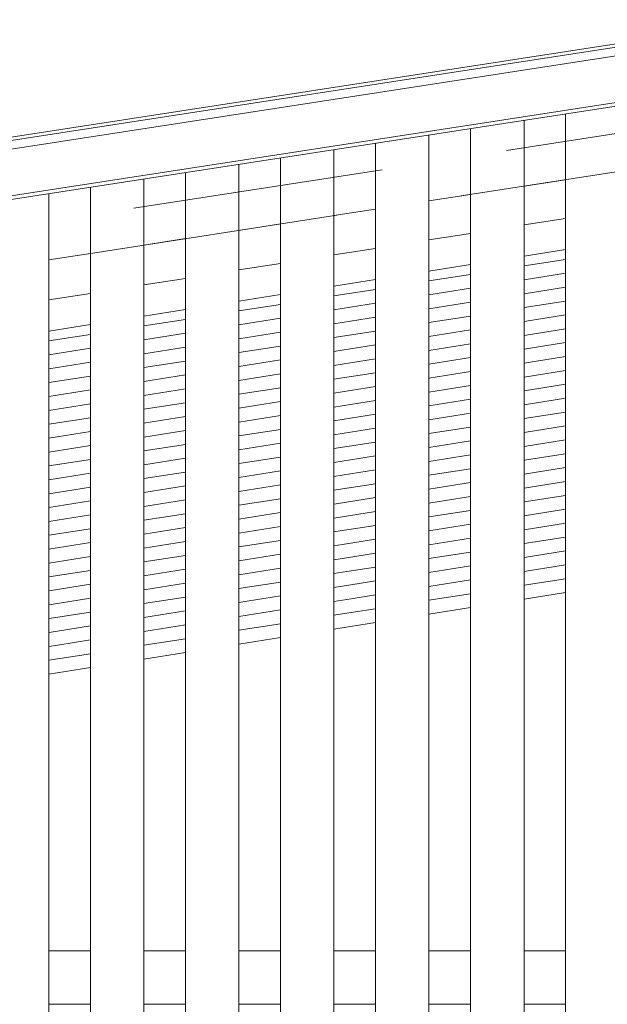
# Model space of a CAD drawing. Header units: millimetres. Extents: x -65 to 293624, y -1905 to 31061.
# Tile 167 of 256: x 109967 to 110462, y 21556 to 22386. Entities that reach past the tile are written whole.
import ezdxf

# ---------------------------------------------------------------- set-up
doc = ezdxf.new("R2010")
doc.units = ezdxf.units.MM
doc.header["$MEASUREMENT"] = 0
doc.linetypes.add('Hidden Line', pattern=[317.5, 211.666667, -105.833333])
for name, color, linetype in [('00 2D joon.AR', 7, 'Continuous'), ('1236 Katuslaed.AR', 7, 'Continuous'), ('1245 Sisehoovi varjestus.AR', 7, 'Continuous'), ('1248 Vihmaveerennid.AR', 7, 'Continuous'), ('1263 Katuse alusserv.AR', 7, 'Continuous')]:
    doc.layers.add(name, color=color, linetype=linetype)

# ---------------------------------------------------------------- blocks, each defined once
blk = doc.blocks.new('Section Element_1428_3', base_point=(20443.11, 12361.43))
at = {"layer": '1248 Vihmaveerennid.AR', "color": 7, "linetype": 'Continuous', "lineweight": 13}
for p, q in [((107570.49, 21918.29), (129117.53, 25242.47)), ((107568.05, 21915.2), (129117.8, 25239.8)), ((107543.87, 21904.09), (115361.89, 23110.22)), ((107539.84, 21864.29), (115361.91, 23071.05)), ((107539.52, 21861.1), (115361.91, 23067.9))]:
    blk.add_line(p, q, dxfattribs=at)
blk = doc.blocks.new('*X1962', base_point=(20443.11, 12361.43))
at = {"layer": '1263 Katuse alusserv.AR', "color": 7, "linetype": 'Continuous', "lineweight": 13}
for p, q in [((110026.87, 22120.84), (109991.87, 22115.31)), ((110026.87, 22120.84), (109991.87, 22115.31)), ((110026.87, 22109.14), (109991.87, 22103.61)), ((110026.87, 22109.14), (109991.87, 22103.61)), ((110026.87, 22097.44), (109991.87, 22091.91)), ((110026.87, 22097.44), (109991.87, 22091.91)), ((110026.87, 22085.74), (109991.87, 22080.21)), ((110026.87, 22085.74), (109991.87, 22080.21)), ((110026.87, 22074.04), (109991.87, 22068.51)), ((110026.87, 22074.04), (109991.87, 22068.51)), ((110026.87, 22062.35), (109991.87, 22056.82)), ((110026.87, 22062.35), (109991.87, 22056.82)), ((110026.87, 22050.65), (109991.87, 22045.12)), ((110026.87, 22050.65), (109991.87, 22045.12)), ((110026.87, 22038.95), (109991.87, 22033.42)), ((110026.87, 22038.95), (109991.87, 22033.42)), ((110026.87, 22027.25), (109991.87, 22021.72)), ((110026.87, 22027.25), (109991.87, 22021.72)), ((110026.87, 22015.55), (109991.87, 22010.02)), ((110026.87, 22015.55), (109991.87, 22010.02)), ((110026.87, 22003.85), (109991.87, 21998.32)), ((110026.87, 22003.85), (109991.87, 21998.32)), ((110026.87, 21992.16), (109991.87, 21986.63)), ((110026.87, 21992.16), (109991.87, 21986.63)), ((110026.87, 21980.46), (109991.87, 21974.93)), ((110026.87, 21980.46), (109991.87, 21974.93)), ((110026.87, 21968.76), (109991.87, 21963.23)), ((110026.87, 21968.76), (109991.87, 21963.23)), ((110026.87, 21957.06), (109991.87, 21951.53)), ((110026.87, 21957.06), (109991.87, 21951.53)), ((110026.87, 21945.36), (109991.87, 21939.83)), ((110026.87, 21945.36), (109991.87, 21939.83)), ((110026.87, 21933.67), (109991.87, 21928.14)), ((110026.87, 21933.67), (109991.87, 21928.14)), ((110026.87, 21921.97), (109991.87, 21916.44)), ((110026.87, 21921.97), (109991.87, 21916.44)), ((110026.87, 21910.27), (109992.11, 21904.78)), ((110026.87, 21910.27), (109992.11, 21904.78)), ((109992.11, 21904.78), (109991.87, 21904.74)), ((109992.11, 21904.78), (109991.87, 21904.74)), ((109993.91, 21893.36), (109991.87, 21893.04)), ((109993.91, 21893.36), (109991.87, 21893.04)), ((110026.87, 21898.57), (109993.91, 21893.36)), ((110026.87, 21898.57), (109993.91, 21893.36)), ((110026.87, 21886.87), (109995.71, 21881.95)), ((110026.87, 21886.87), (109995.71, 21881.95)), ((109995.71, 21881.95), (109991.87, 21881.34)), ((109995.71, 21881.95), (109991.87, 21881.34)), ((110026.87, 21875.17), (109997.52, 21870.54)), ((110026.87, 21875.17), (109997.52, 21870.54)), ((109997.52, 21870.54), (109991.87, 21869.64)), ((109997.52, 21870.54), (109991.87, 21869.64)), ((109999.32, 21859.12), (109991.87, 21857.95)), ((109999.32, 21859.12), (109991.87, 21857.95)), ((110026.87, 21863.48), (109999.32, 21859.12)), ((110026.87, 21863.48), (109999.32, 21859.12)), ((110026.87, 21851.78), (110001.12, 21847.71)), ((110026.87, 21851.78), (110001.12, 21847.71)), ((110001.12, 21847.71), (109991.87, 21846.25)), ((110001.12, 21847.71), (109991.87, 21846.25))]:
    blk.add_line(p, q, dxfattribs=at)
blk = doc.blocks.new('*X1963', base_point=(20443.11, 12361.43))
at = {"layer": '1263 Katuse alusserv.AR', "color": 7, "linetype": 'Continuous', "lineweight": 13}
for p, q in [((110026.87, 22120.84), (109991.87, 22115.31)), ((110026.87, 22120.84), (109991.87, 22115.31)), ((110026.87, 22109.14), (109991.87, 22103.61)), ((110026.87, 22109.14), (109991.87, 22103.61)), ((110026.87, 22097.44), (109991.87, 22091.91)), ((110026.87, 22097.44), (109991.87, 22091.91)), ((110026.87, 22085.74), (109991.87, 22080.21)), ((110026.87, 22085.74), (109991.87, 22080.21)), ((110026.87, 22074.04), (109991.87, 22068.51)), ((110026.87, 22074.04), (109991.87, 22068.51)), ((110026.87, 22062.35), (109991.87, 22056.82)), ((110026.87, 22062.35), (109991.87, 22056.82)), ((110026.87, 22050.65), (109991.87, 22045.12)), ((110026.87, 22050.65), (109991.87, 22045.12)), ((110026.87, 22038.95), (109991.87, 22033.42)), ((110026.87, 22038.95), (109991.87, 22033.42)), ((110026.87, 22027.25), (109991.87, 22021.72)), ((110026.87, 22027.25), (109991.87, 22021.72)), ((110026.87, 22015.55), (109991.87, 22010.02)), ((110026.87, 22015.55), (109991.87, 22010.02)), ((110026.87, 22003.85), (109991.87, 21998.32)), ((110026.87, 22003.85), (109991.87, 21998.32)), ((110026.87, 21992.16), (109991.87, 21986.63)), ((110026.87, 21992.16), (109991.87, 21986.63)), ((110026.87, 21980.46), (109991.87, 21974.93)), ((110026.87, 21980.46), (109991.87, 21974.93)), ((110026.87, 21968.76), (109991.87, 21963.23)), ((110026.87, 21968.76), (109991.87, 21963.23)), ((110026.87, 21957.06), (109991.87, 21951.53)), ((110026.87, 21957.06), (109991.87, 21951.53)), ((110026.87, 21945.36), (109991.87, 21939.83)), ((110026.87, 21945.36), (109991.87, 21939.83)), ((110026.87, 21933.67), (109991.87, 21928.14)), ((110026.87, 21933.67), (109991.87, 21928.14)), ((110026.87, 21921.97), (109991.87, 21916.44)), ((110026.87, 21921.97), (109991.87, 21916.44)), ((110026.87, 21910.27), (109992.11, 21904.78)), ((110026.87, 21910.27), (109992.11, 21904.78)), ((109992.11, 21904.78), (109991.87, 21904.74)), ((109992.11, 21904.78), (109991.87, 21904.74)), ((109993.91, 21893.36), (109991.87, 21893.04)), ((109993.91, 21893.36), (109991.87, 21893.04)), ((110026.87, 21898.57), (109993.91, 21893.36)), ((110026.87, 21898.57), (109993.91, 21893.36)), ((110026.87, 21886.87), (109995.71, 21881.95)), ((110026.87, 21886.87), (109995.71, 21881.95)), ((109995.71, 21881.95), (109991.87, 21881.34)), ((109995.71, 21881.95), (109991.87, 21881.34)), ((110026.87, 21875.17), (109997.52, 21870.54)), ((110026.87, 21875.17), (109997.52, 21870.54)), ((109997.52, 21870.54), (109991.87, 21869.64)), ((109997.52, 21870.54), (109991.87, 21869.64)), ((109999.32, 21859.12), (109991.87, 21857.95)), ((109999.32, 21859.12), (109991.87, 21857.95)), ((110026.87, 21863.48), (109999.32, 21859.12)), ((110026.87, 21863.48), (109999.32, 21859.12)), ((110026.87, 21851.78), (110001.12, 21847.71)), ((110026.87, 21851.78), (110001.12, 21847.71)), ((110001.12, 21847.71), (109991.87, 21846.25)), ((110001.12, 21847.71), (109991.87, 21846.25))]:
    blk.add_line(p, q, dxfattribs=at)
blk = doc.blocks.new('*X1964', base_point=(20443.11, 12361.43))
at = {"layer": '1263 Katuse alusserv.AR', "color": 7, "linetype": 'Continuous', "lineweight": 13}
for p, q in [((110106.87, 22133.48), (110071.87, 22127.95)), ((110106.87, 22133.48), (110071.87, 22127.95)), ((110106.87, 22121.78), (110071.87, 22116.25)), ((110106.87, 22121.78), (110071.87, 22116.25)), ((110106.87, 22110.08), (110071.87, 22104.55)), ((110106.87, 22110.08), (110071.87, 22104.55)), ((110106.87, 22098.38), (110071.87, 22092.85)), ((110106.87, 22098.38), (110071.87, 22092.85)), ((110106.87, 22086.68), (110071.87, 22081.15)), ((110106.87, 22086.68), (110071.87, 22081.15)), ((110106.87, 22074.99), (110071.87, 22069.46)), ((110106.87, 22074.99), (110071.87, 22069.46)), ((110106.87, 22063.29), (110071.87, 22057.76)), ((110106.87, 22063.29), (110071.87, 22057.76)), ((110106.87, 22051.59), (110071.87, 22046.06)), ((110106.87, 22051.59), (110071.87, 22046.06)), ((110106.87, 22039.89), (110071.87, 22034.36)), ((110106.87, 22039.89), (110071.87, 22034.36)), ((110106.87, 22028.19), (110071.87, 22022.66)), ((110106.87, 22028.19), (110071.87, 22022.66)), ((110106.87, 22016.5), (110071.87, 22010.96)), ((110106.87, 22016.5), (110071.87, 22010.96)), ((110106.87, 22004.8), (110071.87, 21999.27)), ((110106.87, 22004.8), (110071.87, 21999.27)), ((110106.87, 21993.1), (110071.87, 21987.57)), ((110106.87, 21993.1), (110071.87, 21987.57)), ((110106.87, 21981.4), (110071.87, 21975.87)), ((110106.87, 21981.4), (110071.87, 21975.87)), ((110106.87, 21969.7), (110071.87, 21964.17)), ((110106.87, 21969.7), (110071.87, 21964.17)), ((110106.87, 21958), (110071.87, 21952.47)), ((110106.87, 21958), (110071.87, 21952.47)), ((110106.87, 21946.31), (110071.87, 21940.78)), ((110106.87, 21946.31), (110071.87, 21940.78)), ((110106.87, 21934.61), (110071.87, 21929.08)), ((110106.87, 21934.61), (110071.87, 21929.08)), ((110106.87, 21922.91), (110071.87, 21917.38)), ((110106.87, 21922.91), (110071.87, 21917.38)), ((110106.87, 21911.21), (110071.87, 21905.68)), ((110106.87, 21911.21), (110071.87, 21905.68)), ((110106.87, 21899.51), (110071.87, 21893.98)), ((110106.87, 21899.51), (110071.87, 21893.98)), ((110106.87, 21887.81), (110071.87, 21882.28)), ((110106.87, 21887.81), (110071.87, 21882.28)), ((110106.87, 21876.12), (110071.87, 21870.59)), ((110106.87, 21876.12), (110071.87, 21870.59)), ((110106.87, 21864.42), (110071.87, 21858.89)), ((110106.87, 21864.42), (110071.87, 21858.89))]:
    blk.add_line(p, q, dxfattribs=at)
blk = doc.blocks.new('*X1965', base_point=(20443.11, 12361.43))
at = {"layer": '1263 Katuse alusserv.AR', "color": 7, "linetype": 'Continuous', "lineweight": 13}
for p, q in [((110106.87, 22133.48), (110071.87, 22127.95)), ((110106.87, 22133.48), (110071.87, 22127.95)), ((110106.87, 22121.78), (110071.87, 22116.25)), ((110106.87, 22121.78), (110071.87, 22116.25)), ((110106.87, 22110.08), (110071.87, 22104.55)), ((110106.87, 22110.08), (110071.87, 22104.55)), ((110106.87, 22098.38), (110071.87, 22092.85)), ((110106.87, 22098.38), (110071.87, 22092.85)), ((110106.87, 22086.68), (110071.87, 22081.15)), ((110106.87, 22086.68), (110071.87, 22081.15)), ((110106.87, 22074.99), (110071.87, 22069.46)), ((110106.87, 22074.99), (110071.87, 22069.46)), ((110106.87, 22063.29), (110071.87, 22057.76)), ((110106.87, 22063.29), (110071.87, 22057.76)), ((110106.87, 22051.59), (110071.87, 22046.06)), ((110106.87, 22051.59), (110071.87, 22046.06)), ((110106.87, 22039.89), (110071.87, 22034.36)), ((110106.87, 22039.89), (110071.87, 22034.36)), ((110106.87, 22028.19), (110071.87, 22022.66)), ((110106.87, 22028.19), (110071.87, 22022.66)), ((110106.87, 22016.5), (110071.87, 22010.96)), ((110106.87, 22016.5), (110071.87, 22010.96)), ((110106.87, 22004.8), (110071.87, 21999.27)), ((110106.87, 22004.8), (110071.87, 21999.27)), ((110106.87, 21993.1), (110071.87, 21987.57)), ((110106.87, 21993.1), (110071.87, 21987.57)), ((110106.87, 21981.4), (110071.87, 21975.87)), ((110106.87, 21981.4), (110071.87, 21975.87)), ((110106.87, 21969.7), (110071.87, 21964.17)), ((110106.87, 21969.7), (110071.87, 21964.17)), ((110106.87, 21958), (110071.87, 21952.47)), ((110106.87, 21958), (110071.87, 21952.47)), ((110106.87, 21946.31), (110071.87, 21940.78)), ((110106.87, 21946.31), (110071.87, 21940.78)), ((110106.87, 21934.61), (110071.87, 21929.08)), ((110106.87, 21934.61), (110071.87, 21929.08)), ((110106.87, 21922.91), (110071.87, 21917.38)), ((110106.87, 21922.91), (110071.87, 21917.38)), ((110106.87, 21911.21), (110071.87, 21905.68)), ((110106.87, 21911.21), (110071.87, 21905.68)), ((110106.87, 21899.51), (110071.87, 21893.98)), ((110106.87, 21899.51), (110071.87, 21893.98)), ((110106.87, 21887.81), (110071.87, 21882.28)), ((110106.87, 21887.81), (110071.87, 21882.28)), ((110106.87, 21876.12), (110071.87, 21870.59)), ((110106.87, 21876.12), (110071.87, 21870.59)), ((110106.87, 21864.42), (110071.87, 21858.89)), ((110106.87, 21864.42), (110071.87, 21858.89))]:
    blk.add_line(p, q, dxfattribs=at)
blk = doc.blocks.new('*X1966', base_point=(20443.11, 12361.43))
at = {"layer": '1263 Katuse alusserv.AR', "color": 7, "linetype": 'Continuous', "lineweight": 13}
for p, q in [((110186.87, 22146.12), (110151.87, 22140.59)), ((110186.87, 22146.12), (110151.87, 22140.59)), ((110186.87, 22134.42), (110151.87, 22128.89)), ((110186.87, 22134.42), (110151.87, 22128.89)), ((110186.87, 22122.72), (110151.87, 22117.19)), ((110186.87, 22122.72), (110151.87, 22117.19)), ((110186.87, 22111.02), (110151.87, 22105.49)), ((110186.87, 22111.02), (110151.87, 22105.49)), ((110186.87, 22099.32), (110151.87, 22093.79)), ((110186.87, 22099.32), (110151.87, 22093.79)), ((110186.87, 22087.63), (110151.87, 22082.1)), ((110186.87, 22087.63), (110151.87, 22082.1)), ((110186.87, 22075.93), (110151.87, 22070.4)), ((110186.87, 22075.93), (110151.87, 22070.4)), ((110186.87, 22064.23), (110151.87, 22058.7)), ((110186.87, 22064.23), (110151.87, 22058.7)), ((110186.87, 22052.53), (110151.87, 22047)), ((110186.87, 22052.53), (110151.87, 22047)), ((110186.87, 22040.83), (110151.87, 22035.3)), ((110186.87, 22040.83), (110151.87, 22035.3)), ((110186.87, 22029.14), (110151.87, 22023.61)), ((110186.87, 22029.14), (110151.87, 22023.61)), ((110186.87, 22017.44), (110151.87, 22011.91)), ((110186.87, 22017.44), (110151.87, 22011.91)), ((110186.87, 22005.74), (110151.87, 22000.21)), ((110186.87, 22005.74), (110151.87, 22000.21)), ((110186.87, 21994.04), (110151.87, 21988.51)), ((110186.87, 21994.04), (110151.87, 21988.51)), ((110186.87, 21982.34), (110151.87, 21976.81)), ((110186.87, 21982.34), (110151.87, 21976.81)), ((110186.87, 21970.64), (110151.87, 21965.11)), ((110186.87, 21970.64), (110151.87, 21965.11)), ((110186.87, 21958.95), (110151.87, 21953.42)), ((110186.87, 21958.95), (110151.87, 21953.42)), ((110186.87, 21947.25), (110151.87, 21941.72)), ((110186.87, 21947.25), (110151.87, 21941.72)), ((110186.87, 21935.55), (110151.87, 21930.02)), ((110186.87, 21935.55), (110151.87, 21930.02)), ((110186.87, 21923.85), (110151.87, 21918.32)), ((110186.87, 21923.85), (110151.87, 21918.32)), ((110186.87, 21912.15), (110151.87, 21906.62)), ((110186.87, 21912.15), (110151.87, 21906.62)), ((110186.87, 21900.45), (110151.87, 21894.92)), ((110186.87, 21900.45), (110151.87, 21894.92)), ((110186.87, 21888.76), (110151.87, 21883.23)), ((110186.87, 21888.76), (110151.87, 21883.23)), ((110186.87, 21877.06), (110151.87, 21871.53)), ((110186.87, 21877.06), (110151.87, 21871.53))]:
    blk.add_line(p, q, dxfattribs=at)
blk = doc.blocks.new('*X1967', base_point=(20443.11, 12361.43))
at = {"layer": '1263 Katuse alusserv.AR', "color": 7, "linetype": 'Continuous', "lineweight": 13}
for p, q in [((110186.87, 22146.12), (110151.87, 22140.59)), ((110186.87, 22146.12), (110151.87, 22140.59)), ((110186.87, 22134.42), (110151.87, 22128.89)), ((110186.87, 22134.42), (110151.87, 22128.89)), ((110186.87, 22122.72), (110151.87, 22117.19)), ((110186.87, 22122.72), (110151.87, 22117.19)), ((110186.87, 22111.02), (110151.87, 22105.49)), ((110186.87, 22111.02), (110151.87, 22105.49)), ((110186.87, 22099.32), (110151.87, 22093.79)), ((110186.87, 22099.32), (110151.87, 22093.79)), ((110186.87, 22087.63), (110151.87, 22082.1)), ((110186.87, 22087.63), (110151.87, 22082.1)), ((110186.87, 22075.93), (110151.87, 22070.4)), ((110186.87, 22075.93), (110151.87, 22070.4)), ((110186.87, 22064.23), (110151.87, 22058.7)), ((110186.87, 22064.23), (110151.87, 22058.7)), ((110186.87, 22052.53), (110151.87, 22047)), ((110186.87, 22052.53), (110151.87, 22047)), ((110186.87, 22040.83), (110151.87, 22035.3)), ((110186.87, 22040.83), (110151.87, 22035.3)), ((110186.87, 22029.14), (110151.87, 22023.61)), ((110186.87, 22029.14), (110151.87, 22023.61)), ((110186.87, 22017.44), (110151.87, 22011.91)), ((110186.87, 22017.44), (110151.87, 22011.91)), ((110186.87, 22005.74), (110151.87, 22000.21)), ((110186.87, 22005.74), (110151.87, 22000.21)), ((110186.87, 21994.04), (110151.87, 21988.51)), ((110186.87, 21994.04), (110151.87, 21988.51)), ((110186.87, 21982.34), (110151.87, 21976.81)), ((110186.87, 21982.34), (110151.87, 21976.81)), ((110186.87, 21970.64), (110151.87, 21965.11)), ((110186.87, 21970.64), (110151.87, 21965.11)), ((110186.87, 21958.95), (110151.87, 21953.42)), ((110186.87, 21958.95), (110151.87, 21953.42)), ((110186.87, 21947.25), (110151.87, 21941.72)), ((110186.87, 21947.25), (110151.87, 21941.72)), ((110186.87, 21935.55), (110151.87, 21930.02)), ((110186.87, 21935.55), (110151.87, 21930.02)), ((110186.87, 21923.85), (110151.87, 21918.32)), ((110186.87, 21923.85), (110151.87, 21918.32)), ((110186.87, 21912.15), (110151.87, 21906.62)), ((110186.87, 21912.15), (110151.87, 21906.62)), ((110186.87, 21900.45), (110151.87, 21894.92)), ((110186.87, 21900.45), (110151.87, 21894.92)), ((110186.87, 21888.76), (110151.87, 21883.23)), ((110186.87, 21888.76), (110151.87, 21883.23)), ((110186.87, 21877.06), (110151.87, 21871.53)), ((110186.87, 21877.06), (110151.87, 21871.53))]:
    blk.add_line(p, q, dxfattribs=at)
blk = doc.blocks.new('*X1968', base_point=(20443.11, 12361.43))
at = {"layer": '1263 Katuse alusserv.AR', "color": 7, "linetype": 'Continuous', "lineweight": 13}
for p, q in [((110266.87, 22158.76), (110231.87, 22153.23)), ((110266.87, 22158.76), (110231.87, 22153.23)), ((110266.87, 22147.06), (110231.87, 22141.53)), ((110266.87, 22147.06), (110231.87, 22141.53)), ((110266.87, 22135.36), (110231.87, 22129.83)), ((110266.87, 22135.36), (110231.87, 22129.83)), ((110266.87, 22123.66), (110231.87, 22118.13)), ((110266.87, 22123.66), (110231.87, 22118.13)), ((110266.87, 22111.97), (110231.87, 22106.44)), ((110266.87, 22111.97), (110231.87, 22106.44)), ((110266.87, 22100.27), (110231.87, 22094.74)), ((110266.87, 22100.27), (110231.87, 22094.74)), ((110266.87, 22088.57), (110231.87, 22083.04)), ((110266.87, 22088.57), (110231.87, 22083.04)), ((110266.87, 22076.87), (110231.87, 22071.34)), ((110266.87, 22076.87), (110231.87, 22071.34)), ((110266.87, 22065.17), (110231.87, 22059.64)), ((110266.87, 22065.17), (110231.87, 22059.64)), ((110266.87, 22053.47), (110231.87, 22047.94)), ((110266.87, 22053.47), (110231.87, 22047.94)), ((110266.87, 22041.78), (110231.87, 22036.25)), ((110266.87, 22041.78), (110231.87, 22036.25)), ((110266.87, 22030.08), (110231.87, 22024.55)), ((110266.87, 22030.08), (110231.87, 22024.55)), ((110266.87, 22018.38), (110231.87, 22012.85)), ((110266.87, 22018.38), (110231.87, 22012.85)), ((110266.87, 22006.68), (110231.87, 22001.15)), ((110266.87, 22006.68), (110231.87, 22001.15)), ((110266.87, 21994.98), (110231.87, 21989.45)), ((110266.87, 21994.98), (110231.87, 21989.45)), ((110266.87, 21983.28), (110233.63, 21978.03)), ((110266.87, 21983.28), (110233.63, 21978.03)), ((110233.63, 21978.03), (110231.87, 21977.75)), ((110233.63, 21978.03), (110231.87, 21977.75)), ((110235.44, 21966.62), (110231.87, 21966.06)), ((110235.44, 21966.62), (110231.87, 21966.06)), ((110266.87, 21971.59), (110235.44, 21966.62)), ((110266.87, 21971.59), (110235.44, 21966.62)), ((110266.87, 21959.89), (110237.24, 21955.21)), ((110266.87, 21959.89), (110237.24, 21955.21)), ((110237.24, 21955.21), (110231.87, 21954.36)), ((110237.24, 21955.21), (110231.87, 21954.36)), ((110239.04, 21943.79), (110231.87, 21942.66)), ((110239.04, 21943.79), (110231.87, 21942.66)), ((110266.87, 21948.19), (110239.04, 21943.79)), ((110266.87, 21948.19), (110239.04, 21943.79)), ((110240.85, 21932.38), (110231.87, 21930.96)), ((110240.85, 21932.38), (110231.87, 21930.96)), ((110266.87, 21936.49), (110240.85, 21932.38)), ((110266.87, 21936.49), (110240.85, 21932.38)), ((110266.87, 21924.79), (110242.65, 21920.97)), ((110266.87, 21924.79), (110242.65, 21920.97)), ((110242.65, 21920.97), (110231.87, 21919.26)), ((110242.65, 21920.97), (110231.87, 21919.26)), ((110244.45, 21909.55), (110231.87, 21907.56)), ((110244.45, 21909.55), (110231.87, 21907.56)), ((110266.87, 21913.09), (110244.45, 21909.55)), ((110266.87, 21913.09), (110244.45, 21909.55)), ((110266.87, 21901.4), (110246.26, 21898.14)), ((110266.87, 21901.4), (110246.26, 21898.14)), ((110246.26, 21898.14), (110231.87, 21895.87)), ((110246.26, 21898.14), (110231.87, 21895.87)), ((110248.06, 21886.73), (110231.87, 21884.17)), ((110248.06, 21886.73), (110231.87, 21884.17)), ((110266.87, 21889.7), (110248.06, 21886.73)), ((110266.87, 21889.7), (110248.06, 21886.73))]:
    blk.add_line(p, q, dxfattribs=at)
blk = doc.blocks.new('*X1969', base_point=(20443.11, 12361.43))
at = {"layer": '1263 Katuse alusserv.AR', "color": 7, "linetype": 'Continuous', "lineweight": 13}
for p, q in [((110266.87, 22158.76), (110231.87, 22153.23)), ((110266.87, 22158.76), (110231.87, 22153.23)), ((110266.87, 22147.06), (110231.87, 22141.53)), ((110266.87, 22147.06), (110231.87, 22141.53)), ((110266.87, 22135.36), (110231.87, 22129.83)), ((110266.87, 22135.36), (110231.87, 22129.83)), ((110266.87, 22123.66), (110231.87, 22118.13)), ((110266.87, 22123.66), (110231.87, 22118.13)), ((110266.87, 22111.97), (110231.87, 22106.44)), ((110266.87, 22111.97), (110231.87, 22106.44)), ((110266.87, 22100.27), (110231.87, 22094.74)), ((110266.87, 22100.27), (110231.87, 22094.74)), ((110266.87, 22088.57), (110231.87, 22083.04)), ((110266.87, 22088.57), (110231.87, 22083.04)), ((110266.87, 22076.87), (110231.87, 22071.34)), ((110266.87, 22076.87), (110231.87, 22071.34)), ((110266.87, 22065.17), (110231.87, 22059.64)), ((110266.87, 22065.17), (110231.87, 22059.64)), ((110266.87, 22053.47), (110231.87, 22047.94)), ((110266.87, 22053.47), (110231.87, 22047.94)), ((110266.87, 22041.78), (110231.87, 22036.25)), ((110266.87, 22041.78), (110231.87, 22036.25)), ((110266.87, 22030.08), (110231.87, 22024.55)), ((110266.87, 22030.08), (110231.87, 22024.55)), ((110266.87, 22018.38), (110231.87, 22012.85)), ((110266.87, 22018.38), (110231.87, 22012.85)), ((110266.87, 22006.68), (110231.87, 22001.15)), ((110266.87, 22006.68), (110231.87, 22001.15)), ((110266.87, 21994.98), (110231.87, 21989.45)), ((110266.87, 21994.98), (110231.87, 21989.45)), ((110266.87, 21983.28), (110233.63, 21978.03)), ((110266.87, 21983.28), (110233.63, 21978.03)), ((110233.63, 21978.03), (110231.87, 21977.75)), ((110233.63, 21978.03), (110231.87, 21977.75)), ((110235.44, 21966.62), (110231.87, 21966.06)), ((110235.44, 21966.62), (110231.87, 21966.06)), ((110266.87, 21971.59), (110235.44, 21966.62)), ((110266.87, 21971.59), (110235.44, 21966.62)), ((110266.87, 21959.89), (110237.24, 21955.21)), ((110266.87, 21959.89), (110237.24, 21955.21)), ((110237.24, 21955.21), (110231.87, 21954.36)), ((110237.24, 21955.21), (110231.87, 21954.36)), ((110239.04, 21943.79), (110231.87, 21942.66)), ((110239.04, 21943.79), (110231.87, 21942.66)), ((110266.87, 21948.19), (110239.04, 21943.79)), ((110266.87, 21948.19), (110239.04, 21943.79)), ((110240.85, 21932.38), (110231.87, 21930.96)), ((110240.85, 21932.38), (110231.87, 21930.96)), ((110266.87, 21936.49), (110240.85, 21932.38)), ((110266.87, 21936.49), (110240.85, 21932.38)), ((110266.87, 21924.79), (110242.65, 21920.97)), ((110266.87, 21924.79), (110242.65, 21920.97)), ((110242.65, 21920.97), (110231.87, 21919.26)), ((110242.65, 21920.97), (110231.87, 21919.26)), ((110244.45, 21909.55), (110231.87, 21907.56)), ((110244.45, 21909.55), (110231.87, 21907.56)), ((110266.87, 21913.09), (110244.45, 21909.55)), ((110266.87, 21913.09), (110244.45, 21909.55)), ((110266.87, 21901.4), (110246.26, 21898.14)), ((110266.87, 21901.4), (110246.26, 21898.14)), ((110246.26, 21898.14), (110231.87, 21895.87)), ((110246.26, 21898.14), (110231.87, 21895.87)), ((110248.06, 21886.73), (110231.87, 21884.17)), ((110248.06, 21886.73), (110231.87, 21884.17)), ((110266.87, 21889.7), (110248.06, 21886.73)), ((110266.87, 21889.7), (110248.06, 21886.73))]:
    blk.add_line(p, q, dxfattribs=at)
blk = doc.blocks.new('*X1970', base_point=(20443.11, 12361.43))
at = {"layer": '1263 Katuse alusserv.AR', "color": 7, "linetype": 'Continuous', "lineweight": 13}
for p, q in [((110346.87, 22171.4), (110311.87, 22165.87)), ((110346.87, 22171.4), (110311.87, 22165.87)), ((110346.87, 22159.7), (110311.87, 22154.17)), ((110346.87, 22159.7), (110311.87, 22154.17)), ((110346.87, 22148), (110311.87, 22142.47)), ((110346.87, 22148), (110311.87, 22142.47)), ((110346.87, 22136.3), (110311.87, 22130.77)), ((110346.87, 22136.3), (110311.87, 22130.77)), ((110346.87, 22124.61), (110311.87, 22119.08)), ((110346.87, 22124.61), (110311.87, 22119.08)), ((110346.87, 22112.91), (110311.87, 22107.38)), ((110346.87, 22112.91), (110311.87, 22107.38)), ((110346.87, 22101.21), (110311.87, 22095.68)), ((110346.87, 22101.21), (110311.87, 22095.68)), ((110346.87, 22089.51), (110311.87, 22083.98)), ((110346.87, 22089.51), (110311.87, 22083.98)), ((110346.87, 22077.81), (110311.87, 22072.28)), ((110346.87, 22077.81), (110311.87, 22072.28)), ((110346.87, 22066.11), (110311.87, 22060.58)), ((110346.87, 22066.11), (110311.87, 22060.58)), ((110346.87, 22054.42), (110311.87, 22048.89)), ((110346.87, 22054.42), (110311.87, 22048.89)), ((110346.87, 22042.72), (110311.87, 22037.19)), ((110346.87, 22042.72), (110311.87, 22037.19)), ((110346.87, 22031.02), (110311.87, 22025.49)), ((110346.87, 22031.02), (110311.87, 22025.49)), ((110346.87, 22019.32), (110311.87, 22013.79)), ((110346.87, 22019.32), (110311.87, 22013.79)), ((110346.87, 22007.62), (110311.87, 22002.09)), ((110346.87, 22007.62), (110311.87, 22002.09)), ((110346.87, 21995.92), (110311.87, 21990.39)), ((110346.87, 21995.92), (110311.87, 21990.39)), ((110346.87, 21984.23), (110311.87, 21978.7)), ((110346.87, 21984.23), (110311.87, 21978.7)), ((110346.87, 21972.53), (110311.87, 21967)), ((110346.87, 21972.53), (110311.87, 21967)), ((110346.87, 21960.83), (110311.87, 21955.3)), ((110346.87, 21960.83), (110311.87, 21955.3)), ((110346.87, 21949.13), (110311.87, 21943.6)), ((110346.87, 21949.13), (110311.87, 21943.6)), ((110346.87, 21937.43), (110311.87, 21931.9)), ((110346.87, 21937.43), (110311.87, 21931.9)), ((110346.87, 21925.74), (110311.87, 21920.2)), ((110346.87, 21925.74), (110311.87, 21920.2)), ((110346.87, 21914.04), (110311.87, 21908.51)), ((110346.87, 21914.04), (110311.87, 21908.51)), ((110346.87, 21902.34), (110311.87, 21896.81)), ((110346.87, 21902.34), (110311.87, 21896.81))]:
    blk.add_line(p, q, dxfattribs=at)
blk = doc.blocks.new('*X1971', base_point=(20443.11, 12361.43))
at = {"layer": '1263 Katuse alusserv.AR', "color": 7, "linetype": 'Continuous', "lineweight": 13}
for p, q in [((110346.87, 22171.4), (110311.87, 22165.87)), ((110346.87, 22171.4), (110311.87, 22165.87)), ((110346.87, 22159.7), (110311.87, 22154.17)), ((110346.87, 22159.7), (110311.87, 22154.17)), ((110346.87, 22148), (110311.87, 22142.47)), ((110346.87, 22148), (110311.87, 22142.47)), ((110346.87, 22136.3), (110311.87, 22130.77)), ((110346.87, 22136.3), (110311.87, 22130.77)), ((110346.87, 22124.61), (110311.87, 22119.08)), ((110346.87, 22124.61), (110311.87, 22119.08)), ((110346.87, 22112.91), (110311.87, 22107.38)), ((110346.87, 22112.91), (110311.87, 22107.38)), ((110346.87, 22101.21), (110311.87, 22095.68)), ((110346.87, 22101.21), (110311.87, 22095.68)), ((110346.87, 22089.51), (110311.87, 22083.98)), ((110346.87, 22089.51), (110311.87, 22083.98)), ((110346.87, 22077.81), (110311.87, 22072.28)), ((110346.87, 22077.81), (110311.87, 22072.28)), ((110346.87, 22066.11), (110311.87, 22060.58)), ((110346.87, 22066.11), (110311.87, 22060.58)), ((110346.87, 22054.42), (110311.87, 22048.89)), ((110346.87, 22054.42), (110311.87, 22048.89)), ((110346.87, 22042.72), (110311.87, 22037.19)), ((110346.87, 22042.72), (110311.87, 22037.19)), ((110346.87, 22031.02), (110311.87, 22025.49)), ((110346.87, 22031.02), (110311.87, 22025.49)), ((110346.87, 22019.32), (110311.87, 22013.79)), ((110346.87, 22019.32), (110311.87, 22013.79)), ((110346.87, 22007.62), (110311.87, 22002.09)), ((110346.87, 22007.62), (110311.87, 22002.09)), ((110346.87, 21995.92), (110311.87, 21990.39)), ((110346.87, 21995.92), (110311.87, 21990.39)), ((110346.87, 21984.23), (110311.87, 21978.7)), ((110346.87, 21984.23), (110311.87, 21978.7)), ((110346.87, 21972.53), (110311.87, 21967)), ((110346.87, 21972.53), (110311.87, 21967)), ((110346.87, 21960.83), (110311.87, 21955.3)), ((110346.87, 21960.83), (110311.87, 21955.3)), ((110346.87, 21949.13), (110311.87, 21943.6)), ((110346.87, 21949.13), (110311.87, 21943.6)), ((110346.87, 21937.43), (110311.87, 21931.9)), ((110346.87, 21937.43), (110311.87, 21931.9)), ((110346.87, 21925.74), (110311.87, 21920.2)), ((110346.87, 21925.74), (110311.87, 21920.2)), ((110346.87, 21914.04), (110311.87, 21908.51)), ((110346.87, 21914.04), (110311.87, 21908.51)), ((110346.87, 21902.34), (110311.87, 21896.81)), ((110346.87, 21902.34), (110311.87, 21896.81))]:
    blk.add_line(p, q, dxfattribs=at)
blk = doc.blocks.new('*X1972', base_point=(20443.11, 12361.43))
at = {"layer": '1263 Katuse alusserv.AR', "color": 7, "linetype": 'Continuous', "lineweight": 13}
for p, q in [((110426.87, 22184.04), (110391.87, 22178.51)), ((110426.87, 22184.04), (110391.87, 22178.51)), ((110426.87, 22172.34), (110391.87, 22166.81)), ((110426.87, 22172.34), (110391.87, 22166.81)), ((110426.87, 22160.64), (110391.87, 22155.11)), ((110426.87, 22160.64), (110391.87, 22155.11)), ((110426.87, 22148.94), (110391.87, 22143.41)), ((110426.87, 22148.94), (110391.87, 22143.41)), ((110426.87, 22137.25), (110391.87, 22131.72)), ((110426.87, 22137.25), (110391.87, 22131.72)), ((110426.87, 22125.55), (110391.87, 22120.02)), ((110426.87, 22125.55), (110391.87, 22120.02)), ((110426.87, 22113.85), (110391.87, 22108.32)), ((110426.87, 22113.85), (110391.87, 22108.32)), ((110426.87, 22102.15), (110391.87, 22096.62)), ((110426.87, 22102.15), (110391.87, 22096.62)), ((110426.87, 22090.45), (110391.87, 22084.92)), ((110426.87, 22090.45), (110391.87, 22084.92)), ((110426.87, 22078.75), (110391.87, 22073.22)), ((110426.87, 22078.75), (110391.87, 22073.22)), ((110426.87, 22067.06), (110391.87, 22061.53)), ((110426.87, 22067.06), (110391.87, 22061.53)), ((110426.87, 22055.36), (110391.87, 22049.83)), ((110426.87, 22055.36), (110391.87, 22049.83)), ((110426.87, 22043.66), (110391.87, 22038.13)), ((110426.87, 22043.66), (110391.87, 22038.13)), ((110426.87, 22031.96), (110391.87, 22026.43)), ((110426.87, 22031.96), (110391.87, 22026.43)), ((110426.87, 22020.26), (110391.87, 22014.73)), ((110426.87, 22020.26), (110391.87, 22014.73)), ((110426.87, 22008.56), (110391.87, 22003.03)), ((110426.87, 22008.56), (110391.87, 22003.03)), ((110426.87, 21996.87), (110391.87, 21991.34)), ((110426.87, 21996.87), (110391.87, 21991.34)), ((110426.87, 21985.17), (110391.87, 21979.64)), ((110426.87, 21985.17), (110391.87, 21979.64)), ((110426.87, 21973.47), (110391.87, 21967.94)), ((110426.87, 21973.47), (110391.87, 21967.94)), ((110426.87, 21961.77), (110391.87, 21956.24)), ((110426.87, 21961.77), (110391.87, 21956.24)), ((110426.87, 21950.07), (110391.87, 21944.54)), ((110426.87, 21950.07), (110391.87, 21944.54)), ((110426.87, 21938.38), (110391.87, 21932.85)), ((110426.87, 21938.38), (110391.87, 21932.85)), ((110426.87, 21926.68), (110391.87, 21921.15)), ((110426.87, 21926.68), (110391.87, 21921.15)), ((110426.87, 21914.98), (110391.87, 21909.45)), ((110426.87, 21914.98), (110391.87, 21909.45))]:
    blk.add_line(p, q, dxfattribs=at)
blk = doc.blocks.new('*X1973', base_point=(20443.11, 12361.43))
at = {"layer": '1263 Katuse alusserv.AR', "color": 7, "linetype": 'Continuous', "lineweight": 13}
for p, q in [((110426.87, 22184.04), (110391.87, 22178.51)), ((110426.87, 22184.04), (110391.87, 22178.51)), ((110426.87, 22172.34), (110391.87, 22166.81)), ((110426.87, 22172.34), (110391.87, 22166.81)), ((110426.87, 22160.64), (110391.87, 22155.11)), ((110426.87, 22160.64), (110391.87, 22155.11)), ((110426.87, 22148.94), (110391.87, 22143.41)), ((110426.87, 22148.94), (110391.87, 22143.41)), ((110426.87, 22137.25), (110391.87, 22131.72)), ((110426.87, 22137.25), (110391.87, 22131.72)), ((110426.87, 22125.55), (110391.87, 22120.02)), ((110426.87, 22125.55), (110391.87, 22120.02)), ((110426.87, 22113.85), (110391.87, 22108.32)), ((110426.87, 22113.85), (110391.87, 22108.32)), ((110426.87, 22102.15), (110391.87, 22096.62)), ((110426.87, 22102.15), (110391.87, 22096.62)), ((110426.87, 22090.45), (110391.87, 22084.92)), ((110426.87, 22090.45), (110391.87, 22084.92)), ((110426.87, 22078.75), (110391.87, 22073.22)), ((110426.87, 22078.75), (110391.87, 22073.22)), ((110426.87, 22067.06), (110391.87, 22061.53)), ((110426.87, 22067.06), (110391.87, 22061.53)), ((110426.87, 22055.36), (110391.87, 22049.83)), ((110426.87, 22055.36), (110391.87, 22049.83)), ((110426.87, 22043.66), (110391.87, 22038.13)), ((110426.87, 22043.66), (110391.87, 22038.13)), ((110426.87, 22031.96), (110391.87, 22026.43)), ((110426.87, 22031.96), (110391.87, 22026.43)), ((110426.87, 22020.26), (110391.87, 22014.73)), ((110426.87, 22020.26), (110391.87, 22014.73)), ((110426.87, 22008.56), (110391.87, 22003.03)), ((110426.87, 22008.56), (110391.87, 22003.03)), ((110426.87, 21996.87), (110391.87, 21991.34)), ((110426.87, 21996.87), (110391.87, 21991.34)), ((110426.87, 21985.17), (110391.87, 21979.64)), ((110426.87, 21985.17), (110391.87, 21979.64)), ((110426.87, 21973.47), (110391.87, 21967.94)), ((110426.87, 21973.47), (110391.87, 21967.94)), ((110426.87, 21961.77), (110391.87, 21956.24)), ((110426.87, 21961.77), (110391.87, 21956.24)), ((110426.87, 21950.07), (110391.87, 21944.54)), ((110426.87, 21950.07), (110391.87, 21944.54)), ((110426.87, 21938.38), (110391.87, 21932.85)), ((110426.87, 21938.38), (110391.87, 21932.85)), ((110426.87, 21926.68), (110391.87, 21921.15)), ((110426.87, 21926.68), (110391.87, 21921.15)), ((110426.87, 21914.98), (110391.87, 21909.45)), ((110426.87, 21914.98), (110391.87, 21909.45))]:
    blk.add_line(p, q, dxfattribs=at)
blk = doc.blocks.new('Section Element_1680_3', base_point=(20443.11, 12361.43))
at = {"layer": '1263 Katuse alusserv.AR', "color": 7, "linetype": 'Continuous', "lineweight": 13}
for p, q in [((110391.87, 21897.75), (110426.87, 21903.28)), ((110311.87, 21885.11), (110346.87, 21890.64)), ((110231.87, 21872.47), (110266.87, 21878)), ((110151.87, 21859.83), (110186.87, 21865.36)), ((110071.87, 21847.19), (110106.87, 21852.72)), ((109991.87, 21834.55), (110026.87, 21840.08))]:
    blk.add_line(p, q, dxfattribs=at)
at = {"layer": '1263 Katuse alusserv.AR', "lineweight": 0}
for name in ['*X1972', '*X1973', '*X1970', '*X1971', '*X1968', '*X1969', '*X1966', '*X1967', '*X1964', '*X1965', '*X1962', '*X1963']:
    blk.add_blockref(name, (20443.11, 12361.43), dxfattribs=at)
blk = doc.blocks.new('Section Element_1697_3', base_point=(20443.11, 12361.43))
at = {"layer": '1245 Sisehoovi varjestus.AR', "color": 7, "linetype": 'Continuous', "lineweight": 13}
for p, q in [((110071.87, 19956.43), (110071.87, 22251.78)), ((110026.87, 19956.43), (110026.87, 22244.83))]:
    blk.add_line(p, q, dxfattribs=at)
blk = doc.blocks.new('Section Element_1698_3', base_point=(20443.11, 12361.43))
at = {"layer": '1245 Sisehoovi varjestus.AR', "color": 7, "linetype": 'Continuous', "lineweight": 13}
for p, q in [((110106.87, 19956.43), (110106.87, 22257.18)), ((110151.87, 19956.43), (110151.87, 22264.12))]:
    blk.add_line(p, q, dxfattribs=at)
blk = doc.blocks.new('Section Element_1699_3', base_point=(20443.11, 12361.43))
at = {"layer": '1245 Sisehoovi varjestus.AR', "color": 7, "linetype": 'Continuous', "lineweight": 13}
for p, q in [((110231.87, 19956.43), (110231.87, 22276.46)), ((110186.87, 19956.43), (110186.87, 22269.52))]:
    blk.add_line(p, q, dxfattribs=at)
blk = doc.blocks.new('Section Element_1700_3', base_point=(20443.11, 12361.43))
at = {"layer": '1245 Sisehoovi varjestus.AR', "color": 7, "linetype": 'Continuous', "lineweight": 13}
for p, q in [((110266.87, 19956.43), (110266.87, 22281.86)), ((110311.87, 19956.43), (110311.87, 22288.8))]:
    blk.add_line(p, q, dxfattribs=at)
blk = doc.blocks.new('Section Element_1701_3', base_point=(20443.11, 12361.43))
at = {"layer": '1245 Sisehoovi varjestus.AR', "color": 7, "linetype": 'Continuous', "lineweight": 13}
for p, q in [((110391.87, 19956.43), (110391.87, 22301.14)), ((110346.87, 19956.43), (110346.87, 22294.2))]:
    blk.add_line(p, q, dxfattribs=at)
blk = doc.blocks.new('Section Element_1702_3', base_point=(20443.11, 12361.43))
at = {"layer": '1245 Sisehoovi varjestus.AR', "color": 7, "linetype": 'Continuous', "lineweight": 13}
blk.add_line((110426.87, 19956.43), (110426.87, 22306.54), dxfattribs=at)
blk = doc.blocks.new('Section Element_1907_3', base_point=(20443.11, 12361.43))
at = {"layer": '1245 Sisehoovi varjestus.AR', "color": 7, "linetype": 'Continuous', "lineweight": 13}
for p, q in [((110026.87, 21601.43), (109991.87, 21601.43)), ((110106.87, 21601.43), (110071.87, 21601.43)), ((110186.87, 21601.43), (110151.87, 21601.43)), ((110266.87, 21601.43), (110231.87, 21601.43)), ((110346.87, 21601.43), (110311.87, 21601.43)), ((110426.87, 21601.43), (110391.87, 21601.43)), ((110026.87, 21556.43), (109991.87, 21556.43)), ((110106.87, 21556.43), (110071.87, 21556.43)), ((110186.87, 21556.43), (110151.87, 21556.43)), ((110266.87, 21556.43), (110231.87, 21556.43)), ((110346.87, 21556.43), (110311.87, 21556.43)), ((110426.87, 21556.43), (110391.87, 21556.43))]:
    blk.add_line(p, q, dxfattribs=at)
blk = doc.blocks.new('Section Element_1951_3', base_point=(20443.11, 12361.43))
at = {"layer": '1245 Sisehoovi varjestus.AR', "color": 7, "linetype": 'Continuous', "lineweight": 13}
for p, q in [((110426.87, 22218.59), (110391.87, 22213.06)), ((110346.87, 22205.95), (110311.87, 22200.42)), ((110266.87, 22193.31), (110231.87, 22187.78)), ((110426.87, 22192.39), (110391.87, 22186.86)), ((110186.87, 22180.67), (110151.87, 22175.14)), ((110346.87, 22179.75), (110311.87, 22174.22)), ((110106.87, 22168.03), (110071.87, 22162.5)), ((110266.87, 22167.11), (110231.87, 22161.58)), ((110026.87, 22155.39), (109991.87, 22149.86)), ((110186.87, 22154.47), (110151.87, 22148.94)), ((110106.87, 22141.83), (110071.87, 22136.3)), ((110026.87, 22129.19), (109991.87, 22123.66))]:
    blk.add_line(p, q, dxfattribs=at)
blk = doc.blocks.new('Section Element_3000_3', base_point=(20443.11, 12361.43))
at = {"layer": '1236 Katuslaed.AR', "color": 7, "linetype": 'Continuous', "lineweight": 13}
for p, q in [((110426.87, 22251.15), (110391.87, 22245.72)), ((110346.87, 22238.73), (110311.87, 22233.3)), ((110266.87, 22226.31), (110231.87, 22220.88)), ((110186.87, 22213.9), (110151.87, 22208.46)), ((110106.87, 22201.48), (110071.87, 22196.04)), ((110026.87, 22189.06), (109991.87, 22183.62))]:
    blk.add_line(p, q, dxfattribs=at)
blk = doc.blocks.new('Section Element_3052_3', base_point=(20443.11, 12361.43))
at = {"layer": '1245 Sisehoovi varjestus.AR', "color": 7, "linetype": 'Continuous', "lineweight": 13}
blk.add_line((109991.87, 19956.43), (109991.87, 22239.43), dxfattribs=at)

msp = doc.modelspace()

# ---------------------------------------------------------------- linework, layer by layer
at = {"layer": '00 2D joon.AR', "color": 41, "linetype": 'Hidden Line', "lineweight": 13, "true_color": 0xffeda8, "flags": 128}
msp.add_lwpolyline([(107541.94, 21835.68), (107546.85, 21804.06), (129116.9, 25152.59), (129111.99, 25184.21)], close=True, dxfattribs=at)

# ---------------------------------------------------------------- block references
at = {"layer": '1236 Katuslaed.AR', "lineweight": 0}
msp.add_blockref('Section Element_3000_3', (20443.11, 12361.43), dxfattribs=at)
at = {"layer": '1245 Sisehoovi varjestus.AR', "lineweight": 0}
for name in ['Section Element_1702_3', 'Section Element_1701_3', 'Section Element_1951_3', 'Section Element_1700_3', 'Section Element_1699_3', 'Section Element_1698_3', 'Section Element_1697_3', 'Section Element_3052_3', 'Section Element_1907_3']:
    msp.add_blockref(name, (20443.11, 12361.43), dxfattribs=at)
at = {"layer": '1248 Vihmaveerennid.AR', "lineweight": 0}
msp.add_blockref('Section Element_1428_3', (20443.11, 12361.43), dxfattribs=at)
at = {"layer": '1263 Katuse alusserv.AR', "lineweight": 0}
msp.add_blockref('Section Element_1680_3', (20443.11, 12361.43), dxfattribs=at)

doc.saveas('drawing.dxf')
